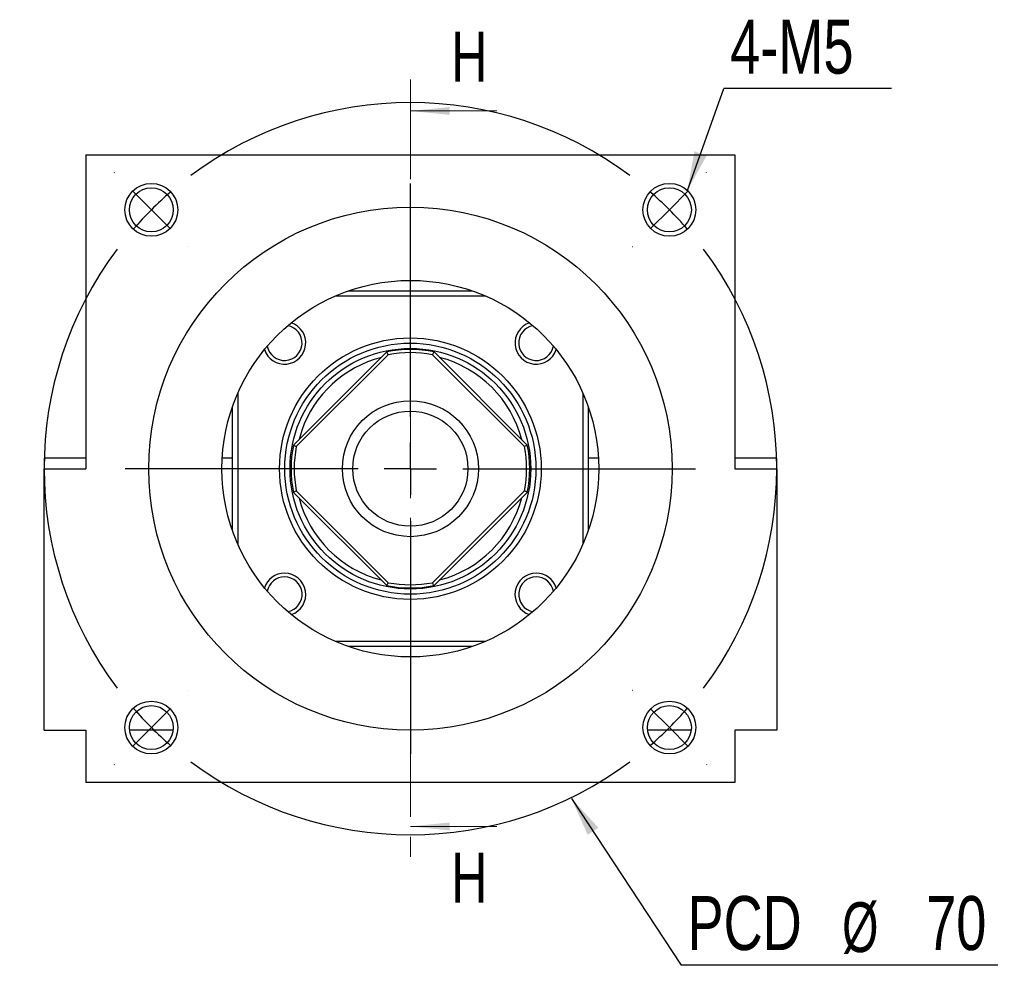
# Model space of a CAD drawing. Header units: millimetres. Extents: x 28 to 292, y 13 to 199.
# Tile 1 of 9: x 33 to 96, y 22 to 83. Entities that reach past the tile are written whole.
import ezdxf

# ---------------------------------------------------------------- set-up
doc = ezdxf.new("R2010")
doc.units = ezdxf.units.MM
doc.linetypes.add('CENTER', pattern=[10.16, 6.35, -1.27, 1.27, -1.27])
doc.layers.add('FORMAT', color=7, linetype='Continuous')
doc.styles.add('SLDTEXTSTYLE0', font='TXT', dxfattribs={"width": 0.75})
doc.styles.add('SLDTEXTSTYLE1', font='TXT', dxfattribs={"width": 0.7})
doc.dimstyles.new('SLDDIMSTYLE0', dxfattribs={"dimtxt": 0.18, "dimasz": 2.5, "dimexe": 0, "dimexo": 0.0625, "dimgap": 0, "dimtad": 0, "dimtih": 1, "dimtoh": 1, "dimdec": 0, "dimrnd": 1e-09, "dimzin": 0, "dimdsep": 46, "dimtxsty": 'Standard', "dimsah": 1, "dimcen": 0.09, "dimadec": 0, "dimazin": 0, "dimtfac": 2.5, "dimtdec": 0, "dimtofl": 0, "dimtmove": 0, "dimatfit": 3, "dimfxl": 0, "dimfrac": 2, "dimtolj": 1, "dimtzin": 0, "dimarcsym": 0})

# ---------------------------------------------------------------- blocks, each defined once
blk = doc.blocks.new('SW_NOTE_0')
at = {"layer": 'FORMAT', "color": 0}
blk.add_line((20.165, 0), (0, 0), dxfattribs=at)
at = {"layer": 'FORMAT', "color": 0, "attachment_point": 1}
for s, insert, char_height, style in [('PCD', (0.391, 4.413), 3.4396, 'SLDTEXTSTYLE0'), ('70', (15.596, 4.413), 3.4396, 'SLDTEXTSTYLE0'), ('%%c', (10.245, 4.02), 3.175, 'SLDTEXTSTYLE1')]:
    blk.add_mtext(s, dxfattribs=dict(at, insert=insert, char_height=char_height, style=style))
blk = doc.blocks.new('SW_NOTE_1')
at = {"layer": 'FORMAT', "color": 0}
blk.add_line((10.699, 0), (0, 0), dxfattribs=at)
at = {"layer": 'FORMAT', "color": 0, "insert": (0.413, 4.39), "char_height": 3.4396, "attachment_point": 1, "style": 'SLDTEXTSTYLE0'}
blk.add_mtext('4-M5', dxfattribs=at)
blk = doc.blocks.new('SW_CENTERMARKSYMBOL_0')
at = {"layer": 'FORMAT', "color": 0}
for p, q in [((0, 3.333), (0, 18.166)), ((0, 0), (0, 1.667)), ((-3.333, 0), (-18.166, 0)), ((0, 0), (-1.667, 0)), ((0, 0), (0, -1.667)), ((0, 0), (1.667, 0)), ((3.333, 0), (18.166, 0)), ((0, -3.333), (0, -18.166))]:
    blk.add_line(p, q, dxfattribs=at)
blk = doc.blocks.new('SW_CENTERMARKSYMBOL_1')
at = {"layer": 'FORMAT', "color": 0}
for p, q in [((-35.355, 2.357), (-35.367, 2.369)), ((2.357, 2.357), (2.369, 2.369)), ((-16.499, -13.166), (-16.499, 1.667)), ((-32.998, 0), (-34.177, 1.179)), ((0, 0), (1.179, 1.179)), ((0, 0), (-1.179, -1.179)), ((-32.998, 0), (-31.82, -1.179)), ((-30.641, -2.357), (-30.63, -2.369)), ((-2.357, -2.357), (-2.369, -2.369)), ((-16.499, -16.499), (-16.499, -14.832)), ((-19.832, -16.499), (-34.665, -16.499)), ((-16.499, -16.499), (-18.166, -16.499)), ((-16.499, -16.499), (-16.499, -18.166)), ((-16.499, -16.499), (-14.832, -16.499)), ((-13.166, -16.499), (1.667, -16.499)), ((-16.499, -19.832), (-16.499, -34.665)), ((-30.641, -30.641), (-30.63, -30.63)), ((-2.357, -30.641), (-2.369, -30.63)), ((-32.998, -32.998), (-31.82, -31.82)), ((0, -32.998), (-1.179, -31.82)), ((-32.998, -32.998), (-34.177, -34.177)), ((0, -32.998), (1.179, -34.177)), ((-35.355, -35.355), (-35.367, -35.367)), ((2.357, -35.355), (2.369, -35.367))]:
    blk.add_line(p, q, dxfattribs=at)
for start, end in [(53.18511, 126.81489), (130.90744, 135), (45, 49.09256), (40.90744, 45), (135, 139.09256), (143.18511, 216.81489), (323.18511, 36.81489), (220.90744, 225), (315, 319.09256), (225, 229.09256), (310.90744, 315), (233.18511, 306.81489)]:
    blk.add_arc((-16.499, -16.499), 23.333, start, end, dxfattribs=at)

msp = doc.modelspace()

# ---------------------------------------------------------------- linework, layer by layer
at = {"color": 7, "linetype": 'CENTER', "lineweight": 18}
msp.add_line((57.9483, 78.8085), (57.9483, 29.2085), dxfattribs=at)
at = {"color": 7, "linetype": 'Continuous', "lineweight": 18}
for p, q in [((63.4483, 76.8085), (57.9483, 76.8085)), ((63.4483, 31.2085), (57.9483, 31.2085))]:
    msp.add_line(p, q, dxfattribs=at)
at = {"color": 7, "linetype": 'Continuous', "lineweight": 25}
for p, q in [((37.2816, 74.0085), (78.6149, 74.0085)), ((37.2816, 74.0085), (37.2816, 54.0085)), ((78.6149, 74.0085), (78.6149, 54.0085)), ((54.0042, 65.3418), (61.8923, 65.3418)), ((62.7441, 65.0085), (53.1524, 65.0085)), ((50.4993, 55.5162), (56.4405, 61.4574)), ((56.539, 61.2731), (50.6837, 55.4178)), ((65.2128, 55.4178), (59.3575, 61.2731)), ((59.456, 61.4574), (65.3972, 55.5162)), ((46.9483, 58.8043), (46.9483, 49.2127)), ((68.9483, 49.2127), (68.9483, 58.8043)), ((46.6149, 50.0644), (46.6149, 57.9525)), ((69.2816, 57.9525), (69.2816, 50.0644)), ((51.029, 56.4379), (50.8558, 55.8728)), ((37.2816, 54.6752), (34.6149, 54.6752)), ((34.6149, 54.6752), (34.6149, 54.0085)), ((46.6149, 54.6752), (45.9668, 54.6752)), ((69.9297, 54.6752), (69.2816, 54.6752)), ((81.2816, 54.6752), (78.6149, 54.6752)), ((81.2816, 54.0085), (81.2816, 54.6752)), ((34.6149, 37.3418), (34.6149, 54.0085)), ((34.6149, 54.0085), (37.2816, 54.0085)), ((78.6149, 54.0085), (81.2816, 54.0085)), ((81.2816, 54.0085), (81.2816, 37.3418)), ((56.4405, 46.5595), (50.4993, 52.5007)), ((50.6837, 52.5992), (56.539, 46.7439)), ((59.3575, 46.7439), (65.2128, 52.5992)), ((65.3972, 52.5007), (59.456, 46.5595)), ((53.1524, 43.0085), (62.7441, 43.0085)), ((61.8923, 42.6752), (54.0042, 42.6752)), ((34.6149, 37.3418), (37.2816, 37.3418)), ((37.2816, 37.3418), (37.2816, 34.0085)), ((78.6149, 37.3418), (78.6149, 34.0085)), ((81.2816, 37.3418), (78.6149, 37.3418)), ((78.6149, 34.0085), (37.2816, 34.0085))]:
    msp.add_line(p, q, dxfattribs=at)
for centre, radius in [((41.4491, 70.5076), 1.6833), ((74.4474, 70.5076), 1.6833), ((41.4491, 70.5076), 1.4), ((74.4474, 70.5076), 1.4), ((57.9483, 54.0085), 16.6667), ((57.9483, 54.0085), 12), ((57.9483, 54.0085), 8.3333), ((57.9483, 54.0085), 8), ((57.9483, 54.0085), 7.6667), ((57.9483, 54.0085), 4.3333), ((57.9483, 54.0085), 3.6667), ((41.4491, 37.5093), 1.6833), ((41.4491, 37.5093), 1.4), ((74.4474, 37.5093), 1.6833), ((74.4474, 37.5093), 1.4)]:
    msp.add_circle(centre, radius, dxfattribs=at)
for centre, radius, start, end in [((49.9344, 62.0224), 1.35, 198.333751, 71.666249), ((49.9344, 62.0224), 1.1167, 190.576215, 79.423785), ((65.9621, 62.0224), 1.35, 108.333751, 341.666249), ((65.9621, 62.0224), 1.1167, 100.576215, 349.423785), ((57.9483, 54.0085), 7.6, 78.55731, 101.44269), ((57.9483, 54.0085), 7.3333, 104.727359, 160.653414), ((57.9483, 54.0085), 7.4, 79.021382, 100.978618), ((57.9483, 54.0085), 7.3333, 14.727359, 75.272641), ((57.9483, 54.0085), 7.6, 168.55731, 191.44269), ((57.9483, 54.0085), 7.4, 169.021382, 190.978618), ((57.9483, 54.0085), 7.4, 349.021382, 10.978618), ((57.9483, 54.0085), 7.6, 348.55731, 11.44269), ((57.9483, 54.0085), 7.3333, 194.727359, 255.272641), ((57.9483, 54.0085), 7.3333, 284.727359, 345.272641), ((49.9344, 45.9946), 1.35, 90, 161.666249), ((49.9344, 45.9946), 1.1167, 90, 169.423785), ((49.9344, 45.9946), 1.35, 288.333751, 90), ((49.9344, 45.9946), 1.1167, 280.576215, 90), ((65.9621, 45.9946), 1.35, 90, 251.666249), ((65.9621, 45.9946), 1.1167, 90, 259.423785), ((65.9621, 45.9946), 1.35, 18.333751, 90), ((65.9621, 45.9946), 1.1167, 10.576215, 90), ((57.9483, 54.0085), 7.6, 258.55731, 281.44269), ((57.9483, 54.0085), 7.4, 259.021382, 280.978618)]:
    msp.add_arc(centre, radius, start, end, dxfattribs=at)
for points in [[(56.539, 61.2731), (56.5063, 61.3346), (56.4734, 61.3961), (56.4405, 61.4574)], [(56.539, 61.2731), (56.5063, 61.3346), (56.4734, 61.3961), (56.4405, 61.4574)], [(59.456, 61.4574), (59.4231, 61.3961), (59.3902, 61.3346), (59.3575, 61.2731)], [(59.456, 61.4574), (59.4231, 61.3961), (59.3902, 61.3346), (59.3575, 61.2731)], [(50.4993, 55.5162), (50.5607, 55.4833), (50.6221, 55.4505), (50.6837, 55.4178)], [(50.4993, 55.5162), (50.5607, 55.4833), (50.6221, 55.4505), (50.6837, 55.4178)], [(65.3972, 55.5162), (65.3358, 55.4833), (65.2744, 55.4505), (65.2128, 55.4178)], [(65.3972, 55.5162), (65.3358, 55.4833), (65.2744, 55.4505), (65.2128, 55.4178)], [(50.4993, 52.5007), (50.5607, 52.5337), (50.6221, 52.5665), (50.6837, 52.5992)], [(50.4993, 52.5007), (50.5607, 52.5337), (50.6221, 52.5665), (50.6837, 52.5992)], [(65.3972, 52.5007), (65.3358, 52.5337), (65.2744, 52.5665), (65.2128, 52.5992)], [(65.3972, 52.5007), (65.3358, 52.5337), (65.2744, 52.5665), (65.2128, 52.5992)], [(56.4405, 46.5595), (56.4734, 46.6209), (56.5063, 46.6824), (56.539, 46.7439)], [(56.4405, 46.5595), (56.4734, 46.6209), (56.5063, 46.6824), (56.539, 46.7439)], [(59.456, 46.5595), (59.4231, 46.6209), (59.3902, 46.6824), (59.3575, 46.7439)], [(59.456, 46.5595), (59.4231, 46.6209), (59.3902, 46.6824), (59.3575, 46.7439)]]:
    msp.add_open_spline(points, degree=3, dxfattribs=at)
for points in [[(42.839, 37.3418), (42.6117, 37.3418), (42.3844, 37.3418), (42.0417, 37.3418), (41.9274, 37.3418), (41.7531, 37.3418), (41.6946, 37.3418), (41.5739, 37.3418), (41.5101, 37.3418), (41.3774, 37.3418), (41.3146, 37.3418), (41.1951, 37.3418), (41.1372, 37.3418), (40.9644, 37.3418), (40.8508, 37.3418), (40.5105, 37.3418), (40.2848, 37.3418), (40.0592, 37.3418)], [(75.8374, 37.3418), (75.6101, 37.3418), (75.3827, 37.3418), (75.04, 37.3418), (74.9257, 37.3418), (74.7514, 37.3418), (74.6929, 37.3418), (74.5722, 37.3418), (74.5084, 37.3418), (74.3758, 37.3418), (74.313, 37.3418), (74.1934, 37.3418), (74.1355, 37.3418), (73.9627, 37.3418), (73.8491, 37.3418), (73.5089, 37.3418), (73.2832, 37.3418), (73.0575, 37.3418)]]:
    msp.add_open_spline(points, degree=3, knots=[0, 0, 0, 0, 0.25, 0.25, 0.375, 0.375, 0.4375, 0.4375, 0.5, 0.5, 0.5625, 0.5625, 0.625, 0.625, 0.75, 0.75, 1, 1, 1, 1], dxfattribs=at)
at = {"color": 7, "linetype": 'Continuous', "lineweight": 18}
for points in [[(57.9483, 76.8085), (60.4483, 76.5585), (60.4483, 77.0585)], [(57.9483, 31.2085), (60.4483, 30.9585), (60.4483, 31.4585)]]:
    msp.add_solid(points, dxfattribs=at)

# ---------------------------------------------------------------- block references
at = {"layer": 'FORMAT', "color": 7}
for name, p in [('SW_NOTE_1', (77.9049, 78.236)), ('SW_CENTERMARKSYMBOL_1', (74.4474, 70.5076)), ('SW_CENTERMARKSYMBOL_0', (57.9483, 54.0085)), ('SW_NOTE_0', (75.2055, 22.3563))]:
    msp.add_blockref(name, p, dxfattribs=at)

# ---------------------------------------------------------------- texts
at = {"color": 7, "linetype": 'Continuous', "char_height": 3.175, "attachment_point": 1, "style": 'SLDTEXTSTYLE0'}
for insert in [(60.5572, 81.852), (60.5572, 29.529)]:
    msp.add_mtext('H', dxfattribs=dict(at, insert=insert))

# ---------------------------------------------------------------- leaders
at = {"layer": 'FORMAT', "color": 7}
for points in [[(75.5928, 71.7413), (77.9049, 78.236)], [(68.2087, 32.9874), (75.2055, 22.3563)]]:
    msp.add_leader(points, dimstyle='SLDDIMSTYLE0', dxfattribs=at)

doc.saveas('drawing.dxf')
